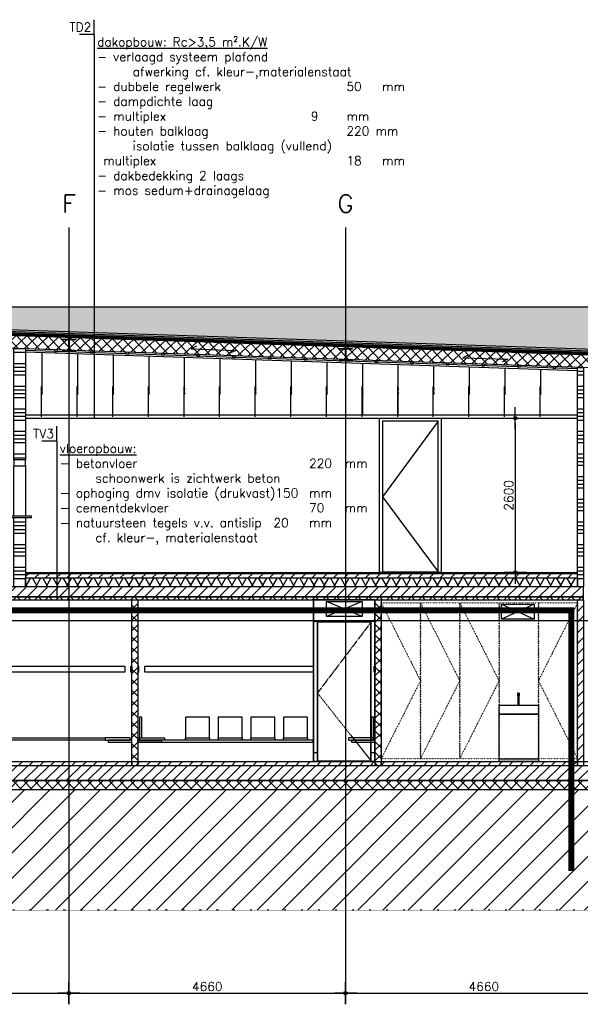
# Model space of a CAD drawing. Header units: millimetres. Extents: x -196137 to 115258, y -76805 to 9942.
# Tile 19 of 56: x -3788 to 5657, y -48895 to -32309. Entities that reach past the tile are written whole.
import ezdxf
from ezdxf.lldxf.tags import DXFTag

# ---------------------------------------------------------------- set-up
doc = ezdxf.new("R2010")
doc.units = ezdxf.units.MM
doc.header["$LTSCALE"] = 0.5
doc.header["$PDMODE"] = 3
doc.header["$PDSIZE"] = 100
for name, pattern in [('ACAD_ISO07W100', [3, 0, -3]), ('CENTER2', [28.575, 19.05, -3.175, 3.175, -3.175]), ('HIDDEN2', [4.7625, 3.175, -1.5875])]:
    doc.linetypes.add(name, pattern=pattern)
for name, color, linetype in [('arc. 253', 253, 'Continuous'), ('arc. 9', 9, 'Continuous'), ('arc. maaiveld', 12, 'Continuous'), ('brandscheidingen', 250, 'Continuous'), ('inrichting los', 7, 'ACAD_ISO07W100'), ('inrichting terrein', 7, 'ACAD_ISO07W100'), ('inrichting vast', 7, 'Continuous'), ('maat 1.5mm', 210, 'Continuous'), ('pen 0.05mm', 7, 'Continuous'), ('pen 0.10mm', 6, 'Continuous'), ('pen 0.15mm', 1, 'Continuous'), ('pen 0.20mm', 2, 'Continuous'), ('pen 0.30mm', 3, 'Continuous'), ('stramien', 9, 'CENTER2'), ('tekst 1.5mm', 210, 'Continuous'), ('tekst 3.0mm', 200, 'Continuous'), ('tekstblocks', 6, 'Continuous')]:
    doc.layers.add(name, color=color, linetype=linetype)
doc.layers.add('hulplijn', color=140, linetype='Continuous', plot=False)
doc.styles.add('1.5mm tekst', font='romans.shx', dxfattribs={"height": 1.5})
doc.styles.add('3.0mm tekst', font='romans.shx', dxfattribs={"height": 3})
doc.styles.get("Standard").update_dxf_attribs({"font": 'arial.ttf'})
tags = doc.linetypes.add('WBDBO30', pattern='A,12.7,-5.08,["30",Standard,S=3,R=0,X=-2.54,Y=-1.27],-6.35', length=24.13).pattern_tags.tags
tags[6] = DXFTag(74, 10)
doc.dimstyles.new('1.5mm maat', dxfattribs={"dimscale": 0, "dimtxt": 1.5, "dimasz": 0.75, "dimexe": 1.25, "dimexo": 0.625, "dimgap": 0.375, "dimtad": 1, "dimdec": 0, "dimtxsty": '1.5mm tekst', "dimblk": 'dot maatlijn-GVA', "dimcen": 2.5, "dimse1": 1, "dimse2": 1, "dimclrd": 7, "dimclrt": 256, "dimadec": 0, "dimazin": 0, "dimtfac": 1, "dimtdec": 0, "dimtmove": 0, "dimatfit": 3, "dimfxl": 1, "dimarcsym": 0})
pattern_1 = [(45, (-1501.06, 0), (-89.80256, 89.80256), [])]
pattern_2 = [(45, (-1501.06, 0), (-89.80256, 89.80256), []), (135, (-1501.06, 0), (-89.80256, -89.80256), [])]
pattern_3 = [(0, (-1501.06, 0), (9e-14, 381), []), (0, (-1437.56, -63.5), (9e-14, 381), []), (0, (-1374.06, -127), (9e-14, 381), []), (0, (-1310.56, -190.5), (9e-14, 381), [])]

# ---------------------------------------------------------------- blocks, each defined once
blk = doc.blocks.new('*U177')
at = {"layer": 'arc. 9'}
h = blk.add_hatch(dxfattribs=at)
h.set_pattern_fill('_USER', color=256, scale=149.952496, angle=59.9971, style=0, pattern_type=0)
h.set_pattern_definition([(59.9971, (8621.43, 149.97), (-129.859, 74.9828), [])])
h.paths.add_polyline_path([(0, 0), (0, 150), (9300, 150), (9300, 0)])
h = blk.add_hatch(dxfattribs=at)
h.set_pattern_fill('_USER', color=256, scale=149.952496, angle=119.9971, style=0, pattern_type=0)
h.set_pattern_definition([(119.9971, (8621.43, 149.97), (-129.8664, -74.9697), [])])
h.paths.add_polyline_path([(0, 0), (0, 150), (9300, 150), (9300, 0)])
at = {"layer": 'pen 0.10mm'}
blk.add_lwpolyline([(0, 0), (0, 150), (9300, 150), (9300, 0)], close=True, dxfattribs=at)
blk = doc.blocks.new('*U184')
at = {"layer": 'arc. 9'}
h = blk.add_hatch(color=256, dxfattribs=at)
edge = h.paths.add_edge_path()
edge.add_line((-110, 0), (-110, -11))
edge.add_line((-110, -11), (-21.5, -11))
edge.add_arc((-21.5, -29), 18, 0, 90, ccw=False)
edge.add_line((-3.5, -29), (-3.5, -181))
edge.add_arc((-21.5, -181), 18, -90, 0, ccw=False)
edge.add_line((-21.5, -199), (-110, -199))
edge.add_line((-110, -199), (-110, -210))
edge.add_line((-110, -210), (110, -210))
edge.add_line((110, -210), (110, -199))
edge.add_line((110, -199), (21.5, -199))
edge.add_arc((21.5, -181), 18, 180, 270, ccw=False)
edge.add_line((3.5, -181), (3.5, -29))
edge.add_arc((21.5, -29), 18, 90, 180, ccw=False)
edge.add_line((21.5, -11), (110, -11))
edge.add_line((110, -11), (110, 0))
edge.add_line((110, 0), (-110, 0))
at = {"layer": 'pen 0.20mm'}
blk.add_lwpolyline([(-110, 0), (-110, -11), (-21.5, -11, -0.4142136), (-3.5, -29), (-3.5, -181, -0.4142136), (-21.5, -199), (-110, -199), (-110, -210), (110, -210), (110, -199), (21.5, -199, -0.4142136), (3.5, -181), (3.5, -29, -0.4142136), (21.5, -11), (110, -11), (110, 0)], format="xyb", close=True, dxfattribs=at)
blk = doc.blocks.new('*U455')
at = {"layer": 'pen 0.05mm'}
for p, q in [((217, 2446), (817, 2696)), ((217, 2696), (817, 2446))]:
    blk.add_line(p, q, dxfattribs=at)
for points in [[(0, 2725), (1034, 2725), (1034, 2367), (0, 2367)], [(217, 2446), (817, 2446), (817, 2696), (217, 2696)], [(0, 2367), (67, 2367), (67, 0), (0, 0)], [(67, 2347), (967, 2347), (967, 15), (67, 15)], [(967, 2367), (1034, 2367), (1034, 0), (967, 0)], [(67, 0), (0, 0), (0, 150), (67, 150)], [(1034, 0), (967, 0), (967, 150), (1034, 150)]]:
    blk.add_lwpolyline(points, close=True, dxfattribs=at)
blk.add_lwpolyline([(967, 0), (1034, 0), (1034, 2367), (0, 2367), (0, 0), (67, 0), (67, 2347), (967, 2347), (967, 0)], dxfattribs=at)
at = {"layer": 'pen 0.05mm', "linetype": 'HIDDEN2'}
blk.add_lwpolyline([(67, 2347), (967, 1158), (67, 15)], dxfattribs=at)
blk = doc.blocks.new('aanzicht banken')
at = {"layer": 'pen 0.05mm'}
for points in [[(-5543, -43197), (-8379, -43197), (-8379, -43297), (-5543, -43297)], [(-5543, -44407), (-8049, -44407), (-8049, -44447), (-5543, -44447)]]:
    blk.add_lwpolyline(points, close=True, dxfattribs=at)
blk = doc.blocks.new('bankje')
at = {"layer": 'inrichting vast', "color": 6}
for points in [[(0, 1510), (20, 1510), (20, 1610), (0, 1610)], [(400, 330), (0, 330), (0, 360), (400, 360)], [(30, 400), (450, 400), (450, 360), (30, 360)]]:
    blk.add_lwpolyline(points, close=True, dxfattribs=at)
blk = doc.blocks.new('dot maatlijn-GVA')
at = {"layer": 'maat 1.5mm'}
h = blk.add_hatch(color=7, dxfattribs=at)
edge = h.paths.add_edge_path()
edge.add_arc((0, 0), 0.4, 0, 360)
at = {"layer": 'maat 1.5mm', "color": 7}
for points in [[(0, 2.5), (0, -2.5)], [(-2.5, 0), (2.5, 0)]]:
    blk.add_lwpolyline(points, dxfattribs=at)
blk.add_circle((0, 0), 0.4, dxfattribs=at)
blk = doc.blocks.new('*D200')
at = {"layer": 'defpoints', "color": 0, "transparency": 16777216}
for p in [(6276, -39022), (4562, -41622), (6276, -41622)]:
    blk.add_point(p, dxfattribs=at)
at = {"layer": 'maat 1.5mm', "color": 7, "lineweight": -2, "transparency": 16777216}
blk.add_line((4562, -39097), (4562, -41547), dxfattribs=at)
at = {"layer": 'maat 1.5mm', "color": 7, "lineweight": -2, "transparency": 16777216, "xscale": 75, "yscale": 75, "zscale": 75}
for p, rotation in [((4562, -39022), 90), ((4562, -41622), 270)]:
    blk.add_blockref('dot maatlijn-GVA', p, dxfattribs=dict(at, rotation=rotation))
at = {"layer": 'maat 1.5mm', "transparency": 16777216, "insert": (4450, -40322), "char_height": 150, "attachment_point": 5, "rotation": 90, "style": '1.5mm tekst'}
blk.add_mtext('2600', dxfattribs=at)
blk = doc.blocks.new('*D197')
at = {"layer": 'defpoints', "color": 0, "transparency": 16777216}
for p in [(-2958, -48707), (-2958, -48707), (-7618, -48767)]:
    blk.add_point(p, dxfattribs=at)
at = {"layer": 'maat 1.5mm', "color": 7, "lineweight": -2, "transparency": 16777216}
blk.add_line((-7543, -48707), (-3033, -48707), dxfattribs=at)
at = {"layer": 'maat 1.5mm', "color": 7, "lineweight": -2, "transparency": 16777216, "xscale": 75, "yscale": 75, "zscale": 75, "rotation": 180}
blk.add_blockref('dot maatlijn-GVA', (-7618, -48707), dxfattribs=at)
at = {"layer": 'maat 1.5mm', "color": 7, "lineweight": -2, "transparency": 16777216, "xscale": 75, "yscale": 75, "zscale": 75}
blk.add_blockref('dot maatlijn-GVA', (-2958, -48707), dxfattribs=at)
at = {"layer": 'maat 1.5mm', "transparency": 16777216, "insert": (-5288, -48595), "char_height": 150, "attachment_point": 5, "style": '1.5mm tekst'}
blk.add_mtext('4660', dxfattribs=at)
blk = doc.blocks.new('*D196')
at = {"layer": 'defpoints', "color": 0, "transparency": 16777216}
for p in [(-2958, -48707), (1702, -48707), (1702, -48707)]:
    blk.add_point(p, dxfattribs=at)
at = {"layer": 'maat 1.5mm', "color": 7, "lineweight": -2, "transparency": 16777216}
blk.add_line((-2883, -48707), (1627, -48707), dxfattribs=at)
at = {"layer": 'maat 1.5mm', "color": 7, "lineweight": -2, "transparency": 16777216, "xscale": 75, "yscale": 75, "zscale": 75, "rotation": 180}
blk.add_blockref('dot maatlijn-GVA', (-2958, -48707), dxfattribs=at)
at = {"layer": 'maat 1.5mm', "color": 7, "lineweight": -2, "transparency": 16777216, "xscale": 75, "yscale": 75, "zscale": 75}
blk.add_blockref('dot maatlijn-GVA', (1702, -48707), dxfattribs=at)
at = {"layer": 'maat 1.5mm', "transparency": 16777216, "insert": (-628, -48595), "char_height": 150, "attachment_point": 5, "style": '1.5mm tekst'}
blk.add_mtext('4660', dxfattribs=at)
blk = doc.blocks.new('*D195')
at = {"layer": 'defpoints', "color": 0, "transparency": 16777216}
for p in [(1702, -48707), (6362, -48707), (6362, -48707)]:
    blk.add_point(p, dxfattribs=at)
at = {"layer": 'maat 1.5mm', "color": 7, "lineweight": -2, "transparency": 16777216}
blk.add_line((1777, -48707), (6287, -48707), dxfattribs=at)
at = {"layer": 'maat 1.5mm', "color": 7, "lineweight": -2, "transparency": 16777216, "xscale": 75, "yscale": 75, "zscale": 75, "rotation": 180}
blk.add_blockref('dot maatlijn-GVA', (1702, -48707), dxfattribs=at)
at = {"layer": 'maat 1.5mm', "color": 7, "lineweight": -2, "transparency": 16777216, "xscale": 75, "yscale": 75, "zscale": 75}
blk.add_blockref('dot maatlijn-GVA', (6362, -48707), dxfattribs=at)
at = {"layer": 'maat 1.5mm', "transparency": 16777216, "insert": (4032, -48595), "char_height": 150, "attachment_point": 5, "style": '1.5mm tekst'}
blk.add_mtext('4660', dxfattribs=at)
blk = doc.blocks.new('TV03')
at = {"layer": 'hulplijn'}
for points in [[(0, 0), (0, 2.5)], [(0, 0), (-2.5, 0)]]:
    blk.add_lwpolyline(points, dxfattribs=at)
at = {"layer": 'hulplijn', "insert": (-0.5, 0.5), "char_height": 1.5, "attachment_point": 9, "style": '1.5mm tekst'}
blk.add_mtext_dynamic_manual_height_columns('\\pt6265.5;TV3', width=6266.3931, gutter_width=500, heights=[0], dxfattribs=at)
at = {"layer": 'tekst 1.5mm', "insert": (0.5, -0.5), "char_height": 1.5, "width": 59.9125, "attachment_point": 1, "style": '1.5mm tekst'}
blk.add_mtext('{\\Lvloeropbouw: \\P}- betonvloer^I^I^I^I^I220^Imm\\P^Ischoonwerk is zichtwerk beton\\P- ophoging dmv isolatie (drukvast)150^Imm\\P- cementdekvloer^I^I^I^I70^Imm\\P- natuursteen tegels v.v. antislip^I20^Imm\\P^Icf. kleur-, materialenstaat', dxfattribs=at)
blk = doc.blocks.new('TD02')
at = {"layer": 'hulplijn'}
for points in [[(0, 0), (0, 2.5)], [(0, 0), (-2.5, 0)]]:
    blk.add_lwpolyline(points, dxfattribs=at)
at = {"layer": 'hulplijn', "insert": (-0.5, 0.5), "char_height": 1.5, "attachment_point": 9, "style": '1.5mm tekst'}
blk.add_mtext_dynamic_manual_height_columns('TD2', width=6266.3931, gutter_width=500, heights=[0], dxfattribs=at)
at = {"layer": 'tekst 1.5mm', "insert": (0.5, -0.5), "char_height": 1.5, "width": 59.9125, "attachment_point": 1, "style": '1.5mm tekst'}
blk.add_mtext('{\\Ldakopbouw: Rc>3,5 m².K/W\\P}- verlaagd systeem plafond^I\\P^Iafwerking cf. kleur-,materialenstaat\\P- dubbele regelwerk^I^I^I^I50^Imm\\P- dampdichte laag \\P- multiplex^I^I^I^I^I9^Imm\\P- houten balklaag ^I^I^I^I220 mm\\P^Iisolatie tussen balklaag (vullend)\\P multiplex^I^I^I^I^I^I18^Imm\\P- dakbedekking 2 laags\\P- mos sedum+drainagelaag', dxfattribs=at)

msp = doc.modelspace()

# ---------------------------------------------------------------- hatches: boundary and pattern name
at = {"layer": 'arc. 253'}
h = msp.add_hatch(color=256, dxfattribs=at)
h.dxf.hatch_style = 1
h.paths.add_polyline_path([(16362.5, -38240), (16362.5, -37145.2), (-16238.1, -37145.2)])
at = {"layer": 'arc. 9'}
h = msp.add_hatch(dxfattribs=at)
h.set_pattern_fill('ANSI37', color=256, scale=2, angle=-1.92356)
h.set_pattern_definition([(43.076436, (-54767.101, 15830.603), (-4.33688123, 4.63831447), []), (133.076436, (-54767.101, 15830.603), (-4.63831447, -4.33688123), [])])
h.paths.add_polyline_path([(16361.5, -38270), (-16238.1, -37175.2), (-16238.1, -37185.2), (16361.1, -38280)])
h = msp.add_hatch(dxfattribs=at)
h.set_pattern_fill('ANSI37', color=256, scale=40, angle=-1.92356)
h.set_pattern_definition([(43.07644, (69821.02, 2040.05), (-86.73762, 92.76629), []), (133.07644, (69821.02, 2040.05), (-92.76629, -86.73762), [])])
h.paths.add_polyline_path([(16699.8, -38539.5), (-16237.6, -37433.3), (-16238, -37213.2), (16707.1, -38319.7)])
h = msp.add_hatch(dxfattribs=at)
h.set_pattern_fill('ANSI34', color=256, scale=20, angle=315, style=0)
h.set_pattern_definition(pattern_3)
h.paths.add_polyline_path([(-3887.9, -37848.1), (-3687.9, -37854.8), (-3687.9, -39722.1), (-3887.9, -39722.1)])
h = msp.add_hatch(dxfattribs=at)
h.set_pattern_fill('ANSI34', color=256, scale=20, angle=315, style=0)
h.set_pattern_definition(pattern_3)
h.paths.add_polyline_path([(5612.1, -38167.2), (5712.1, -38170.5), (5712.1, -41862.1), (5612.1, -41862.1)])
h = msp.add_hatch(dxfattribs=at)
h.set_pattern_fill('ANSI34', color=256, scale=20, angle=315, style=0)
h.set_pattern_definition(pattern_3)
h.paths.add_polyline_path([(-3887.9, -40697.1), (-3687.9, -40697.1), (-3687.9, -41862.1), (-3887.9, -41862.1)])
h = msp.add_hatch(dxfattribs=at)
h.set_pattern_fill('ANSI31', color=256, scale=40)
h.set_pattern_definition([(45, (-1501.06, 10), (-89.80256, 89.80256), [])])
h.paths.add_polyline_path([(-3687.9, -41712.1), (5612.1, -41712.1), (5612.1, -41642.1), (-3687.9, -41642.1)])
h = msp.add_hatch(dxfattribs=at)
h.set_pattern_fill('ANSI37', color=256, scale=40)
h.paths.add_polyline_path([(16042.1, -44747.1), (16042.1, -44877.1), (16212.1, -44877.1), (16212.1, -45127.1), (7411.1, -45127.1), (5411.1, -45127.1), (-26787.9, -45127.1), (-26787.9, -44877.1), (-26487.9, -44877.1), (-26487.9, -41912.1), (-26487.9, -41862.1), (-26617.9, -41862.1), (-26617.9, -44727.1), (-26937.9, -44727.1), (-26937.9, -45277.1), (5291.1, -45277.1), (7531.1, -45277.1), (16362.1, -45277.1), (16362.1, -44747.1)])
h = msp.add_hatch(dxfattribs=at)
h.set_pattern_fill('ANSI31', color=256, scale=40)
h.set_pattern_definition(pattern_1)
h.paths.add_polyline_path([(-26427.9, -42082.1), (-26297.9, -42082.1), (-26297.9, -42032.1), (5712.1, -42032.1), (5712.1, -41862.1), (-26427.9, -41862.1)])
h = msp.add_hatch(dxfattribs=at)
h.set_pattern_fill('ANSI37', color=256, scale=40)
h.set_pattern_definition(pattern_2)
h.paths.add_polyline_path([(-26297.9, -42082.1), (5712.1, -42082.1), (5712.1, -42032.1), (-26297.9, -42032.1)])
h = msp.add_hatch(dxfattribs=at)
h.set_pattern_fill('ANSI37', color=256, scale=40)
h.set_pattern_definition(pattern_2)
h.paths.add_polyline_path([(-1897.9, -42082.1), (-1797.9, -42082.1), (-1797.9, -44877.1), (-1897.9, -44877.1)])
h = msp.add_hatch(dxfattribs=at)
h.set_pattern_fill('ANSI37', color=256, scale=40)
h.set_pattern_definition(pattern_2)
h.paths.add_polyline_path([(2202.1, -42082.1), (2302.1, -42082.1), (2302.1, -44877.1), (2202.1, -44877.1)])
h = msp.add_hatch(dxfattribs=at)
h.set_pattern_fill('ANSI31', color=256, scale=40, style=0)
h.set_pattern_definition(pattern_1)
h.paths.add_polyline_path([(5612.1, -42082.1), (5712.1, -42082.1), (5712.1, -44877.1), (5612.1, -44877.1)])
h = msp.add_hatch(dxfattribs=at)
h.set_pattern_fill('ANSI31', color=256, scale=40)
h.set_pattern_definition([(45, (-1501.06, 20), (-89.80256, 89.80256), [])])
h.paths.add_polyline_path([(16212.1, -44877.1), (5712.1, -44877.1), (5711.1, -44877.1), (-26787.9, -44877.1), (-26787.9, -45127.1), (5411.1, -45127.1), (7411.1, -45127.1), (16212.1, -45127.1)])
h = msp.add_hatch(dxfattribs=at)
h.set_pattern_fill('ANSI31', color=256, scale=40)
h.set_pattern_definition(pattern_1)
h.paths.add_polyline_path([(-5897.9, -44807.1), (-1897.9, -44807.1), (-1897.9, -44877.1), (-5897.9, -44877.1)])
h = msp.add_hatch(dxfattribs=at)
h.set_pattern_fill('ANSI31', color=256, scale=40)
h.set_pattern_definition(pattern_1)
h.paths.add_polyline_path([(-1797.9, -44807.1), (2202.1, -44807.1), (2202.1, -44877.1), (-1797.9, -44877.1)])
h = msp.add_hatch(dxfattribs=at)
h.set_pattern_fill('ANSI31', color=256, scale=40)
h.set_pattern_definition(pattern_1)
h.paths.add_polyline_path([(2302.1, -44807.1), (5612.1, -44807.1), (5612.1, -44877.1), (2302.1, -44877.1)])
at = {"layer": 'arc. maaiveld'}
h = msp.add_hatch(color=256, dxfattribs=at)
h.dxf.hatch_style = 1
h.paths.add_polyline_path([(16361.5, -38270), (-16238.1, -37175.2), (-16238.2, -37145.1), (16362.5, -38240)])
at = {"layer": 'inrichting terrein', "ltscale": 0.5}
h = msp.add_hatch(dxfattribs=at)
h.set_pattern_fill('_USER', color=256, scale=300, angle=45, style=0, pattern_type=0)
h.set_pattern_definition([(45, (0, 0), (-212.132, 212.132), [])])
h.paths.add_polyline_path([(-38256.8, -43957.1), (-36767, -43957.1), (-35737.9, -43977.1), (-31262.9, -42994), (-26787.9, -42050.9), (-26787.9, -41652.1), (-26637.9, -41652.1), (-26737.9, -44727.1), (-26937.9, -44727.1), (-26937.9, -45277.1), (16362.1, -45277.1), (16362.1, -44747.1), (16042.1, -44747.1), (16062.1, -42907), (23981.1, -43707.1), (23981.1, -47307.1), (-38256.8, -47307.1)])

# ---------------------------------------------------------------- linework, layer by layer
for points in [[(4288.1, -43857.1), (4950.1, -43857.1)], [(4288.1, -44757.1), (4950.1, -44757.1)]]:
    msp.add_lwpolyline(points)
for points in [[(4288.1, -43857.1), (4950.1, -43857.1), (4950.1, -44007.1), (4288.1, -44007.1)], [(-991.9, -44407.1), (-591.9, -44407.1), (-591.9, -44057.1), (-991.9, -44057.1)], [(-441.9, -44407.1), (-41.9, -44407.1), (-41.9, -44057.1), (-441.9, -44057.1)], [(108.1, -44407.1), (508.1, -44407.1), (508.1, -44057.1), (108.1, -44057.1)], [(658.1, -44407.1), (1058.1, -44407.1), (1058.1, -44057.1), (658.1, -44057.1)], [(4288.1, -44007.1), (4950.1, -44007.1), (4950.1, -44807.1), (4288.1, -44807.1)]]:
    msp.add_lwpolyline(points, close=True)
at = {"layer": 'arc. maaiveld'}
msp.add_lwpolyline([(16361.5, -38270), (-16238.1, -37175.2), (-16238.2, -37145.1), (16362.5, -38240)], close=True, dxfattribs=at)
at = {"layer": 'brandscheidingen', "linetype": 'WBDBO30', "const_width": 100}
msp.add_lwpolyline([(-20366.6, -46016.5), (-20366.6, -42257.9), (5506.8, -42257.9), (5506.8, -46650)], dxfattribs=at)
at = {"layer": 'hulplijn'}
msp.add_lwpolyline([(16812.1, -38232.1), (-16238.2, -37122.1), (-27387.9, -37537.1)], dxfattribs=at)
at = {"layer": 'inrichting los', "ltscale": 0.3}
for points in [[(2302.1, -42132.1), (2964.1, -42132.1), (2964.1, -44757.1), (2302.1, -44757.1)], [(2964.1, -42132.1), (3626.1, -42132.1), (3626.1, -44757.1), (2964.1, -44757.1)], [(3626.1, -42132.1), (4288.1, -42132.1), (4288.1, -44757.1), (3626.1, -44757.1)], [(4288.1, -42132.1), (4950.1, -42132.1), (4950.1, -44757.1), (4288.1, -44757.1)], [(4950.1, -42132.1), (5612.1, -42132.1), (5612.1, -44757.1), (4950.1, -44757.1)]]:
    msp.add_lwpolyline(points, close=True, dxfattribs=at)
for points in [[(2302.1, -42132.1), (2964.1, -43444.6), (2302.1, -44757.1)], [(2964.1, -42132.1), (3626.1, -43444.6), (2964.1, -44757.1)], [(3626.1, -42132.1), (4288.1, -43444.6), (3626.1, -44757.1)], [(5612.1, -42132.1), (4950.1, -43444.6), (5612.1, -44757.1)]]:
    msp.add_lwpolyline(points, dxfattribs=at)
at = {"layer": 'inrichting terrein'}
msp.add_lwpolyline([(-38256.8, -43957.1), (-36767, -43957.1), (-35737.9, -43977.1), (-31262.9, -42994), (-26787.9, -42050.9), (-26787.9, -41652.1), (-26637.9, -41652.1), (-26737.9, -44727.1), (-26937.9, -44727.1), (-26937.9, -45277.1), (16362.1, -45277.1), (16362.1, -44747.1), (16042.1, -44747.1), (16062.1, -42907), (23981.1, -43707.1), (23981.1, -47307.1), (-38256.8, -47307.1)], close=True, dxfattribs=at)
at = {"layer": 'inrichting vast'}
for points in [[(4604, -43855.1), (4629, -43855.1), (4629, -43655.1), (4604, -43655.1)], [(4604, -43655.1), (4629, -43655.1), (4629, -43698.4), (4604, -43698.4)]]:
    msp.add_lwpolyline(points, close=True, dxfattribs=at)
at = {"layer": 'pen 0.05mm'}
msp.add_line((-16238.1, -37145.2), (16362.5, -37145.2), dxfattribs=at)
at = {"layer": 'pen 0.05mm', "linetype": 'HIDDEN2'}
msp.add_line((-20597.9, -42432.1), (15712.1, -42432.1), dxfattribs=at)
at = {"layer": 'pen 0.05mm'}
for points in [[(2273.3, -41622.1), (2273.3, -39022.1), (3312.3, -39022.1), (3312.3, -41622.1), (3262.3, -41622.1), (3262.3, -39072.1), (2323.3, -39072.1), (2323.3, -41622.1)], [(2323.3, -41612.1), (3262.3, -41612.1), (3262.3, -39072.1), (2323.3, -39072.1)], [(-3887.9, -39822.1), (-3687.9, -39822.1), (-3687.9, -40672.1), (-3887.9, -40672.1)], [(4330.5, -42154.9), (4880.7, -42154.9), (4880.7, -42405), (4330.5, -42405)], [(-1677.9, -43197.1), (1158.1, -43197.1), (1158.1, -43297.1), (-1677.9, -43297.1)], [(-1797.9, -44477.1), (1158.1, -44477.1), (1158.1, -44447.1), (-1797.9, -44447.1)], [(-991.9, -44407.1), (-591.9, -44407.1), (-591.9, -44447.1), (-991.9, -44447.1)], [(-441.9, -44407.1), (-41.9, -44407.1), (-41.9, -44447.1), (-441.9, -44447.1)], [(108.1, -44407.1), (508.1, -44407.1), (508.1, -44447.1), (108.1, -44447.1)], [(658.1, -44407.1), (1058.1, -44407.1), (1058.1, -44447.1), (658.1, -44447.1)]]:
    msp.add_lwpolyline(points, close=True, dxfattribs=at)
for points in [[(3262.3, -39072.1), (2323.3, -40347.1), (3262.3, -41612.1)], [(4880.7, -42154.9), (4330.5, -42405)], [(4330.5, -42154.9), (4880.7, -42405)]]:
    msp.add_lwpolyline(points, dxfattribs=at)
at = {"layer": 'pen 0.10mm'}
for p, q in [((-3409.3, -38623.5), (-3409.3, -37914.2)), ((-2809.3, -38623.5), (-2809.3, -37934.3)), ((-2209.3, -38623.5), (-2209.3, -37954.5)), ((-1609.3, -38623.5), (-1609.3, -37974.7)), ((-1009.3, -38623.5), (-1009.3, -37994.8)), ((-409.3, -38623.5), (-409.3, -38015)), ((190.7, -38623.5), (190.7, -38035.1)), ((790.7, -38623.5), (790.7, -38055.3)), ((1390.7, -38623.5), (1390.7, -38075.4)), ((1990.7, -38972.1), (1990.7, -38095.6)), ((2590.7, -38972.1), (2590.7, -38115.7)), ((3190.7, -38623.5), (3190.7, -38135.9)), ((3790.7, -38623.5), (3790.7, -38156)), ((4390.7, -38623.5), (4390.7, -38176.2)), ((4990.7, -38623.5), (4990.7, -38196.3)), ((-3419.3, -38997.8), (-3419.3, -38489.1)), ((-2819.3, -38997.8), (-2819.3, -38489.1)), ((-2219.3, -38997.8), (-2219.3, -38489.1)), ((-1619.3, -38997.8), (-1619.3, -38489.1)), ((-1019.3, -38997.8), (-1019.3, -38489.1)), ((-419.3, -38997.8), (-419.3, -38489.1)), ((180.7, -38997.8), (180.7, -38489.1)), ((780.7, -38997.8), (780.7, -38489.1)), ((1380.7, -38997.8), (1380.7, -38489.1)), ((1980.7, -38997.8), (1980.7, -38489.1)), ((2580.7, -38997.8), (2580.7, -38489.1)), ((3180.7, -38997.8), (3180.7, -38489.1)), ((3780.7, -38997.8), (3780.7, -38489.1)), ((4380.7, -38997.8), (4380.7, -38489.1)), ((4980.7, -38997.8), (4980.7, -38489.1))]:
    msp.add_line(p, q, dxfattribs=at)
at = {"layer": 'pen 0.10mm', "linetype": 'HIDDEN2'}
msp.add_line((-3687.9, -41622.1), (5612.1, -41622.1), dxfattribs=at)
at = {"layer": 'pen 0.10mm'}
for points in [[(16699.8, -38539.5), (-16237.6, -37433.3), (-16238, -37213.2), (16707.1, -38319.7)], [(-1767.9, -44407.1), (-1727.9, -44407.1), (-1727.9, -44057.1), (-1767.9, -44057.1)], [(2132.1, -44407.1), (2172.1, -44407.1), (2172.1, -44057.1), (2132.1, -44057.1)]]:
    msp.add_lwpolyline(points, close=True, dxfattribs=at)
for points in [[(-3402, -38527.8), (-3424.3, -38537.8), (-3424.3, -38587.8), (-3402, -38597.8)], [(-2802, -38527.8), (-2824.3, -38537.8), (-2824.3, -38587.8), (-2802, -38597.8)], [(-2202, -38527.8), (-2224.3, -38537.8), (-2224.3, -38587.8), (-2202, -38597.8)], [(-1602, -38527.8), (-1624.3, -38537.8), (-1624.3, -38587.8), (-1602, -38597.8)], [(-1002, -38527.8), (-1024.3, -38537.8), (-1024.3, -38587.8), (-1002, -38597.8)], [(-402, -38527.8), (-424.3, -38537.8), (-424.3, -38587.8), (-402, -38597.8)], [(198, -38527.8), (175.7, -38537.8), (175.7, -38587.8), (198, -38597.8)], [(798, -38527.8), (775.7, -38537.8), (775.7, -38587.8), (798, -38597.8)], [(1398, -38527.8), (1375.7, -38537.8), (1375.7, -38587.8), (1398, -38597.8)], [(1998, -38527.8), (1975.7, -38537.8), (1975.7, -38587.8), (1998, -38597.8)], [(2598, -38527.8), (2575.7, -38537.8), (2575.7, -38587.8), (2598, -38597.8)], [(3198, -38527.8), (3175.7, -38537.8), (3175.7, -38587.8), (3198, -38597.8)], [(3798, -38527.8), (3775.7, -38537.8), (3775.7, -38587.8), (3798, -38597.8)], [(4398, -38527.8), (4375.7, -38537.8), (4375.7, -38587.8), (4398, -38597.8)], [(4998, -38527.8), (4975.7, -38537.8), (4975.7, -38587.8), (4998, -38597.8)], [(7411.1, -45127.1), (5411.1, -45127.1), (5411.1, -45127.1), (-26787.9, -45127.1), (-26787.9, -44877.1), (-26487.9, -44877.1), (-26487.9, -41912.1), (-26487.9, -41912.1), (-26487.9, -41862.1), (-26617.9, -41862.1), (-26617.9, -44727.1), (-26937.9, -44727.1), (-26937.9, -45277.1), (5291.1, -45277.1), (5291.1, -45277.1), (7531.1, -45277.1)]]:
    msp.add_lwpolyline(points, dxfattribs=at)
at = {"layer": 'pen 0.15mm'}
msp.add_line((1158.1, -42082.1), (1158.1, -44807.1), dxfattribs=at)
for points in [[(16361.5, -38270), (-16238.1, -37175.2), (-16238.1, -37185.2), (16361.1, -38280)], [(16707.1, -38319.7), (-16238, -37213.2), (-16238.1, -37195.2), (16707.7, -38301.7)], [(-3149.9, -37872.9), (-3198.2, -37871.3), (-3199, -37896.2), (-3150.7, -37897.9)], [(-2550.2, -37893), (-2598.5, -37891.4), (-2599.4, -37916.4), (-2551.1, -37918)], [(-1950.6, -37913.2), (-1998.9, -37911.5), (-1999.7, -37936.5), (-1951.4, -37938.1)], [(-1350.9, -37933.3), (-1399.2, -37931.7), (-1400.1, -37956.7), (-1351.7, -37958.3)], [(-751.2, -37953.4), (-799.6, -37951.8), (-800.4, -37976.8), (-752.1, -37978.4)], [(-151.6, -37973.6), (-199.9, -37972), (-200.7, -37996.9), (-152.4, -37998.6)], [(448.1, -37993.7), (399.8, -37992.1), (398.9, -38017.1), (447.3, -38018.7)], [(1047.8, -38013.9), (999.4, -38012.2), (998.6, -38037.2), (1046.9, -38038.8)], [(1647.4, -38034), (1599.1, -38032.4), (1598.2, -38057.4), (1646.6, -38059)], [(2247.1, -38054.1), (2198.7, -38052.5), (2197.9, -38077.5), (2246.2, -38079.1)], [(2846.7, -38074.3), (2798.4, -38072.7), (2797.6, -38097.6), (2845.9, -38099.3)], [(3446.4, -38094.4), (3398.1, -38092.8), (3397.2, -38117.8), (3445.6, -38119.4)], [(4046.1, -38114.6), (3997.7, -38112.9), (3996.9, -38137.9), (4045.2, -38139.5)], [(4645.7, -38134.7), (4597.4, -38133.1), (4596.6, -38158.1), (4644.9, -38159.7)], [(5245.4, -38154.8), (5197.1, -38153.2), (5196.2, -38178.2), (5244.6, -38179.8)], [(-3687.9, -39022.1), (5612.1, -39022.1), (5612.1, -38972.1), (-3687.9, -38972.1)], [(-3987.9, -40697.1), (-3587.9, -40697.1), (-3587.9, -40672.1), (-3987.9, -40672.1)], [(-3687.9, -41712.1), (5612.1, -41712.1), (5612.1, -41642.1), (-3687.9, -41642.1)], [(-5897.9, -44807.1), (-1897.9, -44807.1), (-1897.9, -44877.1), (-5897.9, -44877.1)], [(-1797.9, -44807.1), (2202.1, -44807.1), (2202.1, -44877.1), (-1797.9, -44877.1)], [(2302.1, -44807.1), (5612.1, -44807.1), (5612.1, -44877.1), (2302.1, -44877.1)]]:
    msp.add_lwpolyline(points, close=True, dxfattribs=at)
for points in [[(5612.1, -38192.2), (-3687.9, -37879.8)], [(-3687.9, -37904.8), (5612.1, -38217.2)]]:
    msp.add_lwpolyline(points, dxfattribs=at)
at = {"layer": 'pen 0.20mm', "linetype": 'HIDDEN2'}
msp.add_line((-38256.8, -44807.1), (23981.1, -44807.1), dxfattribs=at)
at = {"layer": 'pen 0.20mm'}
for points in [[(-809.1, -37809.9), (-899, -37853.7), (-148.9, -37878.9), (-238.8, -37922.6)], [(3768.7, -37959.2), (3678.8, -38003), (4428.9, -38028.1), (4339, -38071.9)]]:
    msp.add_lwpolyline(points, dxfattribs=at)
for points in [[(-3887.9, -37848.1), (-3687.9, -37854.8), (-3687.9, -39722.1), (-3887.9, -39722.1)], [(5612.1, -38167.2), (5712.1, -38170.5), (5712.1, -41862.1), (5612.1, -41862.1)], [(-3887.9, -40697.1), (-3687.9, -40697.1), (-3687.9, -41862.1), (-3887.9, -41862.1)], [(-26427.9, -42082.1), (-26297.9, -42082.1), (-26297.9, -42032.1), (5712.1, -42032.1), (5712.1, -41862.1), (-26427.9, -41862.1)], [(-1897.9, -42082.1), (-1797.9, -42082.1), (-1797.9, -44877.1), (-1897.9, -44877.1)], [(2202.1, -42082.1), (2302.1, -42082.1), (2302.1, -44877.1), (2202.1, -44877.1)], [(5612.1, -42082.1), (5712.1, -42082.1), (5712.1, -44877.1), (5612.1, -44877.1)], [(16212.1, -44877.1), (16212.1, -44877.1), (5712.1, -44877.1), (5712.1, -44877.1), (5711.1, -44877.1), (5711.1, -44877.1), (-26787.9, -44877.1), (-26787.9, -44877.1), (-26787.9, -44877.1), (-26787.9, -44877.1), (-26787.9, -44877.1), (-26787.9, -45127.1), (5411.1, -45127.1), (7411.1, -45127.1), (7411.1, -45127.1), (16212.1, -45127.1), (16212.1, -44877.1), (16212.1, -44877.1), (16212.1, -44877.1)]]:
    msp.add_lwpolyline(points, close=True, dxfattribs=at)
at = {"layer": 'pen 0.30mm', "linetype": 'HIDDEN2'}
msp.add_line((16664.9, -38295.2), (-16238.1, -37190.2), dxfattribs=at)
msp.add_lwpolyline([(16669.2, -38227.3), (16669.2, -38227.3), (16666.9, -38297.3), (-16238.1, -37192.2), (-27242.4, -37601.8), (-27245, -37531.8), (-27245, -37531.8)], dxfattribs=at)
at = {"layer": 'pen 0.30mm'}
for points in [[(-3887.9, -39822.1), (-3687.9, -39822.1), (-3687.9, -39722.1), (-3887.9, -39722.1)], [(-26297.9, -42082.1), (5712.1, -42082.1), (5712.1, -42032.1), (-26297.9, -42032.1)]]:
    msp.add_lwpolyline(points, close=True, dxfattribs=at)
at = {"layer": 'stramien'}
for p, q in [((-2957.9, -35807.1), (-2957.9, -48707.1)), ((1702.1, -35807.1), (1702.1, -48707.1))]:
    msp.add_line(p, q, dxfattribs=at)
at = {"layer": 'tekstblocks'}
for points in [[(-2532.2, -32558.9), (-2532.2, -39022.1)], [(-3162.1, -39406.8), (-3162.1, -42082.1)]]:
    msp.add_lwpolyline(points, dxfattribs=at)

# ---------------------------------------------------------------- block references
at = {"xscale": -1}
for name, p in [('*U184', (-2957.9, -37689.2)), ('*U184', (1702.1, -37845.7)), ('*U455', (2197.1, -44807.1)), ('aanzicht banken', (-10396.8, 0)), ('bankje', (-1897.9, -44807.1)), ('bankje', (2202.1, -44807.1))]:
    msp.add_blockref(name, p, dxfattribs=at)
at = {"rotation": 8.439190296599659e-07}
msp.add_blockref('*U177', (-3687.9, -41862.1), dxfattribs=at)
msp.add_blockref('bankje', (-1797.9, -44807.1))
at = {"layer": 'tekstblocks', "xscale": 100, "yscale": 100, "zscale": 100}
for name, p in [('TD02', (-2532.2, -32558.9)), ('TV03', (-3162.1, -39406.8))]:
    msp.add_blockref(name, p, dxfattribs=at)

# ---------------------------------------------------------------- texts
at = {"layer": 'tekst 3.0mm', "char_height": 300, "width": 763.995, "attachment_point": 8, "style": '3.0mm tekst'}
for s, insert in [('F', (-2957.9, -35557.1)), ('G', (1702.1, -35557.1))]:
    msp.add_mtext(s, dxfattribs=dict(at, insert=insert))

# ---------------------------------------------------------------- dimensions: what is measured, and where the dimension line sits
at = {"layer": 'maat 1.5mm'}
dim = msp.add_linear_dim(base=(4562.4, -41622.1), p1=(6275.7, -39022.1), p2=(6275.7, -41622.1), angle=90, dimstyle='1.5mm maat', dxfattribs=at)
dim.commit()
dim.dimension.update_dxf_attribs({"geometry": '*D200', "text_midpoint": (4449.9, -40322.1)})
for base, p1, p2, picture, middle in [((-2957.9, -48707.1), (-7617.9, -48767.1), (-2957.9, -48707.1), '*D197', (-5287.9, -48594.6)), ((1702.1, -48707.1), (-2957.9, -48707.1), (1702.1, -48707.1), '*D196', (-627.9, -48594.6)), ((6362.1, -48707.1), (1702.1, -48707.1), (6362.1, -48707.1), '*D195', (4032.1, -48594.6))]:
    dim = msp.add_linear_dim(base=base, p1=p1, p2=p2, dimstyle='1.5mm maat', dxfattribs=at)
    dim.commit()
    dim.dimension.update_dxf_attribs({"geometry": picture, "text_midpoint": middle})

doc.saveas('drawing.dxf')
